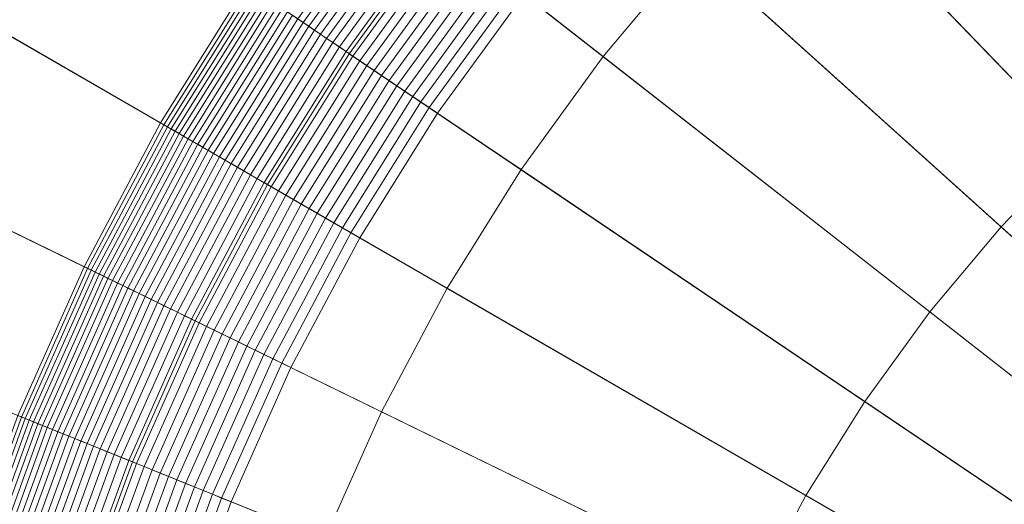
# Model space of a CAD drawing. Header units: millimetres. Extents: x -219 to 220, y -220 to 220.
# Tile 70 of 146: x -31 to -17, y 11 to 18. Entities that reach past the tile are written whole.
import ezdxf

# ---------------------------------------------------------------- set-up
doc = ezdxf.new("R2010")
doc.units = ezdxf.units.MM
doc.layers.add('LUCIDO_1', color=1, linetype='Continuous', lineweight=20, true_color=0xff0000)
doc.layers.add('Nessuna', color=7, linetype='Continuous', lineweight=9)

# ---------------------------------------------------------------- blocks, each defined once
blk = doc.blocks.new('Group-1')
at = {"layer": 'Nessuna', "color": 7, "linetype": 'Continuous', "lineweight": 9, "transparency": 33554687}
for points in [[(-25.319, 30.601, -97.712), (-23.119, 32.32, -97.712), (-13.127, 18.566, -97.712), (-14.392, 17.578, -97.712)], [(-27.394, 28.732, -97.712), (-25.319, 30.601, -97.712), (-14.392, 17.578, -97.712), (-15.585, 16.504, -97.712)], [(-29.333, 26.724, -97.712), (-27.394, 28.732, -97.712), (-15.585, 16.504, -97.712), (-16.7, 15.349, -97.712)], [(-31.128, 24.585, -97.712), (-29.333, 26.724, -97.712), (-16.7, 15.349, -97.712), (-17.732, 14.119, -97.712)], [(-32.769, 22.327, -97.712), (-31.128, 24.585, -97.712), (-17.732, 14.119, -97.712), (-18.676, 12.82, -97.712)], [(-14.392, 17.578, -92.712), (-13.127, 18.566, -92.712), (-17.511, 24.601, -86.722), (-19.187, 23.292, -86.722)], [(-15.585, 16.504, -92.712), (-14.392, 17.578, -92.712), (-19.187, 23.292, -86.722), (-20.766, 21.869, -86.722)], [(-34.249, 19.959, -97.712), (-32.769, 22.327, -97.712), (-18.676, 12.82, -97.712), (-19.526, 11.459, -97.712)], [(-16.7, 15.349, -92.712), (-15.585, 16.504, -92.712), (-20.766, 21.869, -86.722), (-22.243, 20.34, -86.722)], [(-31.442, 18.339, -71.709), (-30.083, 20.515, -71.709), (-30.102, 20.527, -71.637), (-31.462, 18.35, -71.637)], [(-28.869, 16.853, -81.761), (-27.619, 18.853, -81.761), (-30.083, 20.515, -71.709), (-31.442, 18.339, -71.709)], [(-17.732, 14.119, -92.712), (-16.7, 15.349, -92.712), (-22.243, 20.34, -86.722), (-23.61, 18.711, -86.722)], [(-26.805, 18.304, -84.015), (-25.459, 20.156, -84.015), (-25.534, 20.215, -83.851), (-26.884, 18.357, -83.851)], [(-26.724, 18.249, -84.177), (-25.382, 20.096, -84.177), (-25.459, 20.156, -84.015), (-26.805, 18.304, -84.015)], [(-35.559, 17.494, -97.712), (-34.249, 19.959, -97.712), (-19.526, 11.459, -97.712), (-20.28, 10.041, -97.712)], [(-26.64, 18.192, -84.337), (-25.302, 20.034, -84.337), (-25.382, 20.096, -84.177), (-26.724, 18.249, -84.177)], [(-26.554, 18.134, -84.496), (-25.22, 19.97, -84.496), (-25.302, 20.034, -84.337), (-26.64, 18.192, -84.337)], [(-26.465, 18.074, -84.652), (-25.136, 19.904, -84.652), (-25.22, 19.97, -84.496), (-26.554, 18.134, -84.496)], [(-26.374, 18.013, -84.807), (-25.049, 19.836, -84.807), (-25.136, 19.904, -84.652), (-26.465, 18.074, -84.652)], [(-26.28, 17.95, -84.959), (-24.96, 19.766, -84.959), (-25.049, 19.836, -84.807), (-26.374, 18.013, -84.807)], [(-26.184, 17.885, -85.109), (-24.869, 19.695, -85.109), (-24.96, 19.766, -84.959), (-26.28, 17.95, -84.959)], [(-26.086, 17.818, -85.257), (-24.775, 19.622, -85.257), (-24.869, 19.695, -85.109), (-26.184, 17.885, -85.109)], [(-25.985, 17.751, -85.403), (-24.679, 19.547, -85.403), (-24.775, 19.622, -85.257), (-26.086, 17.818, -85.257)], [(-25.882, 17.681, -85.546), (-24.582, 19.471, -85.546), (-24.679, 19.547, -85.403), (-25.985, 17.751, -85.403)], [(-25.777, 17.61, -85.687), (-24.482, 19.393, -85.687), (-24.582, 19.471, -85.546), (-25.882, 17.681, -85.546)], [(-25.669, 17.538, -85.825), (-24.38, 19.313, -85.825), (-24.482, 19.393, -85.687), (-25.777, 17.61, -85.687)], [(-25.56, 17.464, -85.961), (-24.276, 19.232, -85.961), (-24.38, 19.313, -85.825), (-25.669, 17.538, -85.825)], [(-25.448, 17.389, -86.095), (-24.169, 19.149, -86.095), (-24.276, 19.232, -85.961), (-25.56, 17.464, -85.961)], [(-25.334, 17.312, -86.226), (-24.061, 19.064, -86.226), (-24.169, 19.149, -86.095), (-25.448, 17.389, -86.095)], [(-25.219, 17.234, -86.354), (-23.951, 18.978, -86.354), (-24.061, 19.064, -86.226), (-25.334, 17.312, -86.226)], [(-25.101, 17.154, -86.479), (-23.839, 18.891, -86.479), (-23.951, 18.978, -86.354), (-25.219, 17.234, -86.354)], [(-28.821, 16.825, -81.942), (-27.573, 18.822, -81.942), (-27.619, 18.853, -81.761), (-28.869, 16.853, -81.761)], [(-28.769, 16.795, -82.122), (-27.524, 18.789, -82.122), (-27.573, 18.822, -81.942), (-28.821, 16.825, -81.942)], [(-24.981, 17.074, -86.602), (-23.726, 18.802, -86.602), (-23.839, 18.891, -86.479), (-25.101, 17.154, -86.479)], [(-28.716, 16.764, -82.301), (-27.472, 18.754, -82.301), (-27.524, 18.789, -82.122), (-28.769, 16.795, -82.122)], [(-28.659, 16.731, -82.479), (-27.418, 18.717, -82.479), (-27.472, 18.754, -82.301), (-28.716, 16.764, -82.301)], [(-28.599, 16.697, -82.656), (-27.361, 18.678, -82.656), (-27.418, 18.717, -82.479), (-28.659, 16.731, -82.479)], [(-28.536, 16.661, -82.831), (-27.301, 18.638, -82.831), (-27.361, 18.678, -82.656), (-28.599, 16.697, -82.656)], [(-24.86, 16.992, -86.722), (-23.61, 18.711, -86.722), (-23.726, 18.802, -86.602), (-24.981, 17.074, -86.602)], [(-18.676, 12.82, -92.712), (-17.732, 14.119, -92.712), (-23.61, 18.711, -86.722), (-24.86, 16.992, -86.722)], [(-28.471, 16.623, -83.005), (-27.238, 18.596, -83.005), (-27.301, 18.638, -82.831), (-28.536, 16.661, -82.831)], [(-28.402, 16.583, -83.177), (-27.172, 18.552, -83.177), (-27.238, 18.596, -83.005), (-28.471, 16.623, -83.005)], [(-28.331, 16.542, -83.348), (-27.104, 18.506, -83.348), (-27.172, 18.552, -83.177), (-28.402, 16.583, -83.177)], [(-28.257, 16.5, -83.517), (-27.033, 18.458, -83.517), (-27.104, 18.506, -83.348), (-28.331, 16.542, -83.348)], [(-28.18, 16.455, -83.685), (-26.96, 18.408, -83.685), (-27.033, 18.458, -83.517), (-28.257, 16.5, -83.517)], [(-28.101, 16.409, -83.851), (-26.884, 18.357, -83.851), (-26.96, 18.408, -83.685), (-28.18, 16.455, -83.685)], [(-29.976, 14.77, -81.761), (-28.869, 16.853, -81.761), (-31.442, 18.339, -71.709), (-32.647, 16.073, -71.709)], [(-28.018, 16.362, -84.015), (-26.805, 18.304, -84.015), (-26.884, 18.357, -83.851), (-28.101, 16.409, -83.851)], [(-27.934, 16.313, -84.177), (-26.724, 18.249, -84.177), (-26.805, 18.304, -84.015), (-28.018, 16.362, -84.015)], [(-27.846, 16.262, -84.337), (-26.64, 18.192, -84.337), (-26.724, 18.249, -84.177), (-27.934, 16.313, -84.177)], [(-27.756, 16.21, -84.496), (-26.554, 18.134, -84.496), (-26.64, 18.192, -84.337), (-27.846, 16.262, -84.337)], [(-27.663, 16.157, -84.652), (-26.465, 18.074, -84.652), (-26.554, 18.134, -84.496), (-27.756, 16.21, -84.496)], [(-27.568, 16.102, -84.807), (-26.374, 18.013, -84.807), (-26.465, 18.074, -84.652), (-27.663, 16.157, -84.652)], [(-27.47, 16.045, -84.959), (-26.28, 17.95, -84.959), (-26.374, 18.013, -84.807), (-27.568, 16.102, -84.807)], [(-27.37, 15.987, -85.109), (-26.184, 17.885, -85.109), (-26.28, 17.95, -84.959), (-27.47, 16.045, -84.959)], [(-27.267, 15.928, -85.257), (-26.086, 17.818, -85.257), (-26.184, 17.885, -85.109), (-27.37, 15.987, -85.109)], [(-27.162, 15.867, -85.403), (-25.985, 17.751, -85.403), (-26.086, 17.818, -85.257), (-27.267, 15.928, -85.257)], [(-27.054, 15.805, -85.546), (-25.882, 17.681, -85.546), (-25.985, 17.751, -85.403), (-27.162, 15.867, -85.403)], [(-26.944, 15.742, -85.687), (-25.777, 17.61, -85.687), (-25.882, 17.681, -85.546), (-27.054, 15.805, -85.546)], [(-26.832, 15.677, -85.825), (-25.669, 17.538, -85.825), (-25.777, 17.61, -85.687), (-26.944, 15.742, -85.687)], [(-26.718, 15.611, -85.961), (-25.56, 17.464, -85.961), (-25.669, 17.538, -85.825), (-26.832, 15.677, -85.825)], [(-36.695, 14.943, -97.712), (-35.559, 17.494, -97.712), (-20.28, 10.041, -97.712), (-20.933, 8.575, -97.712)], [(-26.601, 15.544, -86.095), (-25.448, 17.389, -86.095), (-25.56, 17.464, -85.961), (-26.718, 15.611, -85.961)], [(-26.482, 15.475, -86.226), (-25.334, 17.312, -86.226), (-25.448, 17.389, -86.095), (-26.601, 15.544, -86.095)], [(-26.361, 15.405, -86.354), (-25.219, 17.234, -86.354), (-25.334, 17.312, -86.226), (-26.482, 15.475, -86.226)], [(-26.238, 15.334, -86.479), (-25.101, 17.154, -86.479), (-25.219, 17.234, -86.354), (-26.361, 15.405, -86.354)], [(-26.113, 15.262, -86.602), (-24.981, 17.074, -86.602), (-25.101, 17.154, -86.479), (-26.238, 15.334, -86.479)], [(-25.986, 15.189, -86.722), (-24.86, 16.992, -86.722), (-24.981, 17.074, -86.602), (-26.113, 15.262, -86.602)], [(-19.526, 11.459, -92.712), (-18.676, 12.82, -92.712), (-24.86, 16.992, -86.722), (-25.986, 15.189, -86.722)], [(-29.926, 14.746, -81.942), (-28.821, 16.825, -81.942), (-28.869, 16.853, -81.761), (-29.976, 14.77, -81.761)], [(-29.873, 14.72, -82.122), (-28.769, 16.795, -82.122), (-28.821, 16.825, -81.942), (-29.926, 14.746, -81.942)], [(-29.817, 14.693, -82.301), (-28.716, 16.764, -82.301), (-28.769, 16.795, -82.122), (-29.873, 14.72, -82.122)], [(-29.758, 14.664, -82.479), (-28.659, 16.731, -82.479), (-28.716, 16.764, -82.301), (-29.817, 14.693, -82.301)], [(-29.696, 14.634, -82.656), (-28.599, 16.697, -82.656), (-28.659, 16.731, -82.479), (-29.758, 14.664, -82.479)], [(-29.631, 14.602, -82.831), (-28.536, 16.661, -82.831), (-28.599, 16.697, -82.656), (-29.696, 14.634, -82.656)], [(-29.563, 14.569, -83.005), (-28.471, 16.623, -83.005), (-28.536, 16.661, -82.831), (-29.631, 14.602, -82.831)], [(-29.492, 14.534, -83.177), (-28.402, 16.583, -83.177), (-28.471, 16.623, -83.005), (-29.563, 14.569, -83.005)], [(-29.418, 14.498, -83.348), (-28.331, 16.542, -83.348), (-28.402, 16.583, -83.177), (-29.492, 14.534, -83.177)], [(-29.341, 14.461, -83.517), (-28.257, 16.5, -83.517), (-28.331, 16.542, -83.348), (-29.418, 14.498, -83.348)], [(-29.261, 14.422, -83.685), (-28.18, 16.455, -83.685), (-28.257, 16.5, -83.517), (-29.341, 14.461, -83.517)], [(-29.179, 14.382, -83.851), (-28.101, 16.409, -83.851), (-28.18, 16.455, -83.685), (-29.261, 14.422, -83.685)], [(-29.093, 14.34, -84.015), (-28.018, 16.362, -84.015), (-28.101, 16.409, -83.851), (-29.179, 14.382, -83.851)], [(-16.7, 15.349, -97.712), (-15.585, 16.504, -97.712), (-15.585, 16.504, -92.712), (-16.7, 15.349, -92.712)], [(-29.005, 14.297, -84.177), (-27.934, 16.313, -84.177), (-28.018, 16.362, -84.015), (-29.093, 14.34, -84.015)], [(-28.914, 14.253, -84.337), (-27.846, 16.262, -84.337), (-27.934, 16.313, -84.177), (-29.005, 14.297, -84.177)], [(-28.821, 14.207, -84.496), (-27.756, 16.21, -84.496), (-27.846, 16.262, -84.337), (-28.914, 14.253, -84.337)], [(-28.725, 14.16, -84.652), (-27.663, 16.157, -84.652), (-27.756, 16.21, -84.496), (-28.821, 14.207, -84.496)], [(-28.626, 14.112, -84.807), (-27.568, 16.102, -84.807), (-27.663, 16.157, -84.652), (-28.725, 14.16, -84.652)], [(-30.935, 12.616, -81.761), (-29.976, 14.77, -81.761), (-32.647, 16.073, -71.709), (-33.691, 13.729, -71.709)], [(-28.524, 14.062, -84.959), (-27.47, 16.045, -84.959), (-27.568, 16.102, -84.807), (-28.626, 14.112, -84.807)], [(-28.42, 14.012, -85.109), (-27.37, 15.987, -85.109), (-27.47, 16.045, -84.959), (-28.524, 14.062, -84.959)], [(-28.313, 13.96, -85.257), (-27.267, 15.928, -85.257), (-27.37, 15.987, -85.109), (-28.42, 14.012, -85.109)], [(-28.204, 13.906, -85.403), (-27.162, 15.867, -85.403), (-27.267, 15.928, -85.257), (-28.313, 13.96, -85.257)], [(-28.093, 13.852, -85.546), (-27.054, 15.805, -85.546), (-27.162, 15.867, -85.403), (-28.204, 13.906, -85.403)], [(-27.979, 13.796, -85.687), (-26.944, 15.742, -85.687), (-27.054, 15.805, -85.546), (-28.093, 13.852, -85.546)], [(-27.862, 13.74, -85.825), (-26.832, 15.677, -85.825), (-26.944, 15.742, -85.687), (-27.979, 13.796, -85.687)], [(-27.743, 13.682, -85.961), (-26.718, 15.611, -85.961), (-26.832, 15.677, -85.825), (-27.862, 13.74, -85.825)], [(-27.622, 13.623, -86.095), (-26.601, 15.544, -86.095), (-26.718, 15.611, -85.961), (-27.743, 13.682, -85.961)], [(-27.499, 13.562, -86.226), (-26.482, 15.475, -86.226), (-26.601, 15.544, -86.095), (-27.622, 13.623, -86.095)], [(-27.374, 13.501, -86.354), (-26.361, 15.405, -86.354), (-26.482, 15.475, -86.226), (-27.499, 13.562, -86.226)], [(-27.246, 13.439, -86.479), (-26.238, 15.334, -86.479), (-26.361, 15.405, -86.354), (-27.374, 13.501, -86.354)], [(-27.116, 13.376, -86.602), (-26.113, 15.262, -86.602), (-26.238, 15.334, -86.479), (-27.246, 13.439, -86.479)], [(-26.984, 13.311, -86.722), (-25.986, 15.189, -86.722), (-26.113, 15.262, -86.602), (-27.116, 13.376, -86.602)], [(-17.732, 14.119, -97.712), (-16.7, 15.349, -97.712), (-16.7, 15.349, -92.712), (-17.732, 14.119, -92.712)], [(-20.28, 10.041, -92.712), (-19.526, 11.459, -92.712), (-25.986, 15.189, -86.722), (-26.984, 13.311, -86.722)], [(-37.65, 12.32, -97.712), (-36.695, 14.943, -97.712), (-20.933, 8.575, -97.712), (-21.482, 7.066, -97.712)], [(-30.884, 12.595, -81.942), (-29.926, 14.746, -81.942), (-29.976, 14.77, -81.761), (-30.935, 12.616, -81.761)], [(-30.829, 12.573, -82.122), (-29.873, 14.72, -82.122), (-29.926, 14.746, -81.942), (-30.884, 12.595, -81.942)], [(-30.771, 12.55, -82.301), (-29.817, 14.693, -82.301), (-29.873, 14.72, -82.122), (-30.829, 12.573, -82.122)], [(-30.71, 12.525, -82.479), (-29.758, 14.664, -82.479), (-29.817, 14.693, -82.301), (-30.771, 12.55, -82.301)], [(-30.646, 12.499, -82.656), (-29.696, 14.634, -82.656), (-29.758, 14.664, -82.479), (-30.71, 12.525, -82.479)], [(-30.579, 12.472, -82.831), (-29.631, 14.602, -82.831), (-29.696, 14.634, -82.656), (-30.646, 12.499, -82.656)], [(-30.509, 12.444, -83.005), (-29.563, 14.569, -83.005), (-29.631, 14.602, -82.831), (-30.579, 12.472, -82.831)], [(-30.436, 12.414, -83.177), (-29.492, 14.534, -83.177), (-29.563, 14.569, -83.005), (-30.509, 12.444, -83.005)], [(-30.359, 12.383, -83.348), (-29.418, 14.498, -83.348), (-29.492, 14.534, -83.177), (-30.436, 12.414, -83.177)], [(-30.28, 12.351, -83.517), (-29.341, 14.461, -83.517), (-29.418, 14.498, -83.348), (-30.359, 12.383, -83.348)], [(-30.198, 12.318, -83.685), (-29.261, 14.422, -83.685), (-29.341, 14.461, -83.517), (-30.28, 12.351, -83.517)], [(-30.113, 12.284, -83.851), (-29.179, 14.382, -83.851), (-29.261, 14.422, -83.685), (-30.198, 12.318, -83.685)], [(-30.025, 12.248, -84.015), (-29.093, 14.34, -84.015), (-29.179, 14.382, -83.851), (-30.113, 12.284, -83.851)], [(-29.934, 12.211, -84.177), (-29.005, 14.297, -84.177), (-29.093, 14.34, -84.015), (-30.025, 12.248, -84.015)], [(-29.84, 12.174, -84.337), (-28.914, 14.253, -84.337), (-29.005, 14.297, -84.177), (-29.934, 12.211, -84.177)], [(-29.744, 12.135, -84.496), (-28.821, 14.207, -84.496), (-28.914, 14.253, -84.337), (-29.84, 12.174, -84.337)], [(-29.644, 12.094, -84.652), (-28.725, 14.16, -84.652), (-28.821, 14.207, -84.496), (-29.744, 12.135, -84.496)], [(-29.542, 12.053, -84.807), (-28.626, 14.112, -84.807), (-28.725, 14.16, -84.652), (-29.644, 12.094, -84.652)], [(-29.438, 12.011, -84.959), (-28.524, 14.062, -84.959), (-28.626, 14.112, -84.807), (-29.542, 12.053, -84.807)], [(-18.676, 12.82, -97.712), (-17.732, 14.119, -97.712), (-17.732, 14.119, -92.712), (-18.676, 12.82, -92.712)], [(-29.33, 11.968, -85.109), (-28.42, 14.012, -85.109), (-28.524, 14.062, -84.959), (-29.438, 12.011, -84.959)], [(-29.22, 11.923, -85.257), (-28.313, 13.96, -85.257), (-28.42, 14.012, -85.109), (-29.33, 11.968, -85.109)], [(-29.108, 11.878, -85.403), (-28.204, 13.906, -85.403), (-28.313, 13.96, -85.257), (-29.22, 11.923, -85.257)], [(-28.992, 11.831, -85.546), (-28.093, 13.852, -85.546), (-28.204, 13.906, -85.403), (-29.108, 11.878, -85.403)], [(-28.875, 11.784, -85.687), (-27.979, 13.796, -85.687), (-28.093, 13.852, -85.546), (-28.992, 11.831, -85.546)], [(-28.755, 11.735, -85.825), (-27.862, 13.74, -85.825), (-27.979, 13.796, -85.687), (-28.875, 11.784, -85.687)], [(-28.632, 11.686, -85.961), (-27.743, 13.682, -85.961), (-27.862, 13.74, -85.825), (-28.755, 11.735, -85.825)], [(-28.507, 11.635, -86.095), (-27.622, 13.623, -86.095), (-27.743, 13.682, -85.961), (-28.632, 11.686, -85.961)], [(-28.38, 11.584, -86.226), (-27.499, 13.562, -86.226), (-27.622, 13.623, -86.095), (-28.507, 11.635, -86.095)], [(-28.251, 11.531, -86.354), (-27.374, 13.501, -86.354), (-27.499, 13.562, -86.226), (-28.38, 11.584, -86.226)], [(-28.119, 11.478, -86.479), (-27.246, 13.439, -86.479), (-27.374, 13.501, -86.354), (-28.251, 11.531, -86.354)], [(-27.985, 11.424, -86.602), (-27.116, 13.376, -86.602), (-27.246, 13.439, -86.479), (-28.119, 11.478, -86.479)], [(-27.849, 11.369, -86.722), (-26.984, 13.311, -86.722), (-27.116, 13.376, -86.602), (-27.985, 11.424, -86.602)], [(-20.933, 8.575, -92.712), (-20.28, 10.041, -92.712), (-26.984, 13.311, -86.722), (-27.849, 11.369, -86.722)], [(-19.526, 11.459, -97.712), (-18.676, 12.82, -97.712), (-18.676, 12.82, -92.712), (-19.526, 11.459, -92.712)], [(-31.689, 10.383, -81.942), (-30.884, 12.595, -81.942), (-30.935, 12.616, -81.761), (-31.742, 10.4, -81.761)], [(-31.633, 10.364, -82.122), (-30.829, 12.573, -82.122), (-30.884, 12.595, -81.942), (-31.689, 10.383, -81.942)], [(-31.573, 10.345, -82.301), (-30.771, 12.55, -82.301), (-30.829, 12.573, -82.122), (-31.633, 10.364, -82.122)], [(-31.511, 10.325, -82.479), (-30.71, 12.525, -82.479), (-30.771, 12.55, -82.301), (-31.573, 10.345, -82.301)], [(-31.445, 10.304, -82.656), (-30.646, 12.499, -82.656), (-30.71, 12.525, -82.479), (-31.511, 10.325, -82.479)], [(-31.376, 10.281, -82.831), (-30.579, 12.472, -82.831), (-30.646, 12.499, -82.656), (-31.445, 10.304, -82.656)], [(-31.304, 10.258, -83.005), (-30.509, 12.444, -83.005), (-30.579, 12.472, -82.831), (-31.376, 10.281, -82.831)], [(-31.229, 10.233, -83.177), (-30.436, 12.414, -83.177), (-30.509, 12.444, -83.005), (-31.304, 10.258, -83.005)], [(-31.151, 10.208, -83.348), (-30.359, 12.383, -83.348), (-30.436, 12.414, -83.177), (-31.229, 10.233, -83.177)], [(-38.42, 9.636, -97.712), (-37.65, 12.32, -97.712), (-21.482, 7.066, -97.712), (-21.924, 5.523, -97.712)], [(-31.07, 10.182, -83.517), (-30.28, 12.351, -83.517), (-30.359, 12.383, -83.348), (-31.151, 10.208, -83.348)], [(-30.986, 10.154, -83.685), (-30.198, 12.318, -83.685), (-30.28, 12.351, -83.517), (-31.07, 10.182, -83.517)], [(-30.898, 10.126, -83.851), (-30.113, 12.284, -83.851), (-30.198, 12.318, -83.685), (-30.986, 10.154, -83.685)], [(-30.808, 10.096, -84.015), (-30.025, 12.248, -84.015), (-30.113, 12.284, -83.851), (-30.898, 10.126, -83.851)], [(-30.715, 10.066, -84.177), (-29.934, 12.211, -84.177), (-30.025, 12.248, -84.015), (-30.808, 10.096, -84.015)], [(-30.619, 10.035, -84.337), (-29.84, 12.174, -84.337), (-29.934, 12.211, -84.177), (-30.715, 10.066, -84.177)], [(-30.52, 10.003, -84.496), (-29.744, 12.135, -84.496), (-29.84, 12.174, -84.337), (-30.619, 10.035, -84.337)], [(-30.418, 9.97, -84.652), (-29.644, 12.094, -84.652), (-29.744, 12.135, -84.496), (-30.52, 10.003, -84.496)], [(-30.313, 9.936, -84.807), (-29.542, 12.053, -84.807), (-29.644, 12.094, -84.652), (-30.418, 9.97, -84.652)], [(-30.206, 9.901, -84.959), (-29.438, 12.011, -84.959), (-29.542, 12.053, -84.807), (-30.313, 9.936, -84.807)], [(-30.095, 9.865, -85.109), (-29.33, 11.968, -85.109), (-29.438, 12.011, -84.959), (-30.206, 9.901, -84.959)], [(-29.983, 9.828, -85.257), (-29.22, 11.923, -85.257), (-29.33, 11.968, -85.109), (-30.095, 9.865, -85.109)], [(-29.867, 9.791, -85.403), (-29.108, 11.878, -85.403), (-29.22, 11.923, -85.257), (-29.983, 9.828, -85.257)], [(-29.749, 9.752, -85.546), (-28.992, 11.831, -85.546), (-29.108, 11.878, -85.403), (-29.867, 9.791, -85.403)], [(-29.628, 9.713, -85.687), (-28.875, 11.784, -85.687), (-28.992, 11.831, -85.546), (-29.749, 9.752, -85.546)], [(-29.505, 9.673, -85.825), (-28.755, 11.735, -85.825), (-28.875, 11.784, -85.687), (-29.628, 9.713, -85.687)], [(-29.379, 9.632, -85.961), (-28.632, 11.686, -85.961), (-28.755, 11.735, -85.825), (-29.505, 9.673, -85.825)], [(-29.251, 9.591, -86.095), (-28.507, 11.635, -86.095), (-28.632, 11.686, -85.961), (-29.379, 9.632, -85.961)], [(-29.121, 9.548, -86.226), (-28.38, 11.584, -86.226), (-28.507, 11.635, -86.095), (-29.251, 9.591, -86.095)], [(-28.988, 9.505, -86.354), (-28.251, 11.531, -86.354), (-28.38, 11.584, -86.226), (-29.121, 9.548, -86.226)], [(-28.853, 9.461, -86.479), (-28.119, 11.478, -86.479), (-28.251, 11.531, -86.354), (-28.988, 9.505, -86.354)], [(-28.716, 9.417, -86.602), (-27.985, 11.424, -86.602), (-28.119, 11.478, -86.479), (-28.853, 9.461, -86.479)], [(-28.576, 9.371, -86.722), (-27.849, 11.369, -86.722), (-27.985, 11.424, -86.602), (-28.716, 9.417, -86.602)], [(-20.28, 10.041, -97.712), (-19.526, 11.459, -97.712), (-19.526, 11.459, -92.712), (-20.28, 10.041, -92.712)], [(-21.482, 7.066, -92.712), (-20.933, 8.575, -92.712), (-27.849, 11.369, -86.722), (-28.576, 9.371, -86.722)]]:
    blk.add_3dface(points, dxfattribs=at)
at = {"layer": 'Nessuna', "color": 250, "linetype": 'Continuous', "lineweight": 20, "true_color": 0x444444, "transparency": 33554687}
for points in [[(0.392, -0.041, -69.941), (-16.565, 27.096, -69.941), (-18.417, 25.847, -69.941)], [(0.392, -0.041, -69.941), (-18.417, 25.847, -69.941), (-20.177, 24.472, -69.941)], [(0.392, -0.041, -69.941), (-20.177, 24.472, -69.941), (-21.837, 22.978, -69.941)], [(-18.249, 22.174, -77.941), (-16.653, 23.42, -77.941), (-9.6, 13.712, -77.941), (-10.535, 12.982, -77.941)], [(0.392, -0.041, -69.941), (-21.837, 22.978, -69.941), (-23.388, 21.371, -69.941)], [(-19.753, 20.82, -77.941), (-18.249, 22.174, -77.941), (-10.535, 12.982, -77.941), (-11.417, 12.188, -77.941)], [(-24.824, 19.66, -74.941), (-23.388, 21.371, -74.941), (-21.159, 19.364, -77.941), (-22.46, 17.813, -77.941)], [(0.392, -0.041, -69.941), (-23.388, 21.371, -69.941), (-24.824, 19.66, -69.941)], [(-21.159, 19.364, -77.941), (-19.753, 20.82, -77.941), (-11.417, 12.188, -77.941), (-12.241, 11.334, -77.941)], [(-26.137, 17.853, -74.941), (-24.824, 19.66, -74.941), (-22.46, 17.813, -77.941), (-23.65, 16.175, -77.941)], [(-26.137, 17.853, -69.941), (-24.824, 19.66, -69.941), (-24.824, 19.66, -74.941), (-26.137, 17.853, -74.941)], [(0.392, -0.041, -69.941), (-24.824, 19.66, -69.941), (-26.137, 17.853, -69.941)], [(-22.46, 17.813, -77.941), (-21.159, 19.364, -77.941), (-12.241, 11.334, -77.941), (-13.004, 10.425, -77.941)], [(-27.32, 15.959, -74.941), (-26.137, 17.853, -74.941), (-23.65, 16.175, -77.941), (-24.722, 14.459, -77.941)], [(-27.32, 15.959, -69.941), (-26.137, 17.853, -69.941), (-26.137, 17.853, -74.941), (-27.32, 15.959, -74.941)], [(0.392, -0.041, -69.941), (-26.137, 17.853, -69.941), (-27.32, 15.959, -69.941)], [(-23.65, 16.175, -77.941), (-22.46, 17.813, -77.941), (-13.004, 10.425, -77.941), (-13.701, 9.465, -77.941)], [(-24.722, 14.459, -77.941), (-23.65, 16.175, -77.941), (-13.701, 9.465, -77.941), (-14.33, 8.459, -77.941)], [(-28.369, 13.987, -74.941), (-27.32, 15.959, -74.941), (-24.722, 14.459, -77.941), (-25.673, 12.672, -77.941)], [(-28.369, 13.987, -69.941), (-27.32, 15.959, -69.941), (-27.32, 15.959, -74.941), (-28.369, 13.987, -74.941)], [(0.392, -0.041, -69.941), (-27.32, 15.959, -69.941), (-28.369, 13.987, -69.941)], [(-25.673, 12.672, -77.941), (-24.722, 14.459, -77.941), (-14.33, 8.459, -77.941), (-14.887, 7.411, -77.941)], [(-29.278, 11.946, -74.941), (-28.369, 13.987, -74.941), (-25.673, 12.672, -77.941), (-26.496, 10.822, -77.941)], [(-29.278, 11.946, -69.941), (-28.369, 13.987, -69.941), (-28.369, 13.987, -74.941), (-29.278, 11.946, -74.941)], [(0.392, -0.041, -69.941), (-28.369, 13.987, -69.941), (-29.278, 11.946, -69.941)], [(-26.496, 10.822, -77.941), (-25.673, 12.672, -77.941), (-14.887, 7.411, -77.941), (-15.37, 6.327, -77.941)], [(-30.041, 9.847, -74.941), (-29.278, 11.946, -74.941), (-26.496, 10.822, -77.941), (-27.188, 8.92, -77.941)], [(-30.041, 9.847, -69.941), (-29.278, 11.946, -69.941), (-29.278, 11.946, -74.941), (-30.041, 9.847, -74.941)], [(0.392, -0.041, -69.941), (-29.278, 11.946, -69.941), (-30.041, 9.847, -69.941)]]:
    blk.add_3dface(points, dxfattribs=at)

msp = doc.modelspace()

# ---------------------------------------------------------------- block references
at = {"layer": 'LUCIDO_1', "color": 7, "transparency": 33554687}
msp.add_blockref('Group-1', (0, 0), dxfattribs=at)

doc.saveas('drawing.dxf')
